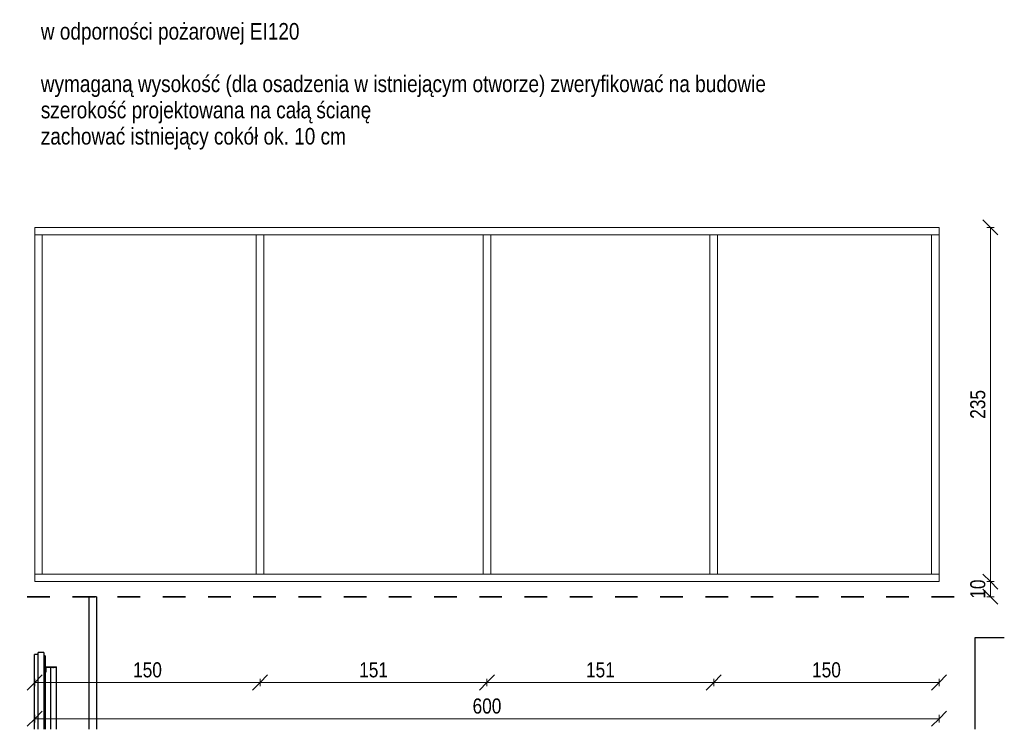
# Model space of a CAD drawing. Header units: centimetres. Extents: x 1352 to 4777, y 290 to 773.
# Tile 4 of 4: x 4123 to 4777, y 302 to 773. Entities that reach past the tile are written whole.
import ezdxf

# ---------------------------------------------------------------- set-up
doc = ezdxf.new("R2010")
doc.units = ezdxf.units.CM
doc.linetypes.add('Dash', pattern=[30, 15, -15])
for name, color, linetype, lineweight in [('A-ANNO-DIMS', 211, 'Continuous', 13), ('A-ANNO-DIMS-50', 211, 'Continuous', 13), ('A-DETL', 90, 'Continuous', 18), ('A-DOOR', 31, 'Continuous', 25), ('A-DOOR-FRAM', 31, 'Continuous', 25), ('A-GLAZ-CWMG', 51, 'Continuous', 18), ('A-WALL', 113, 'Continuous', 25), ('G-ANNO-TEXT', 231, 'Continuous', 13)]:
    doc.layers.add(name, color=color, linetype=linetype, lineweight=lineweight)
doc.styles.add('Arial Narrow', font='ARIALN.TTF', dxfattribs={"height": 11})
doc.styles.add('Arial Narrow_1', font='ARIALN.TTF', dxfattribs={"height": 10})
doc.dimstyles.new('Diagonal_1_100__0__wewnętrzne', dxfattribs={"dimscale": 30.48, "dimtxt": 10.23431, "dimasz": 0.328084, "dimexe": 0.082021, "dimexo": 0.0625, "dimgap": 0.016404, "dimtad": 1, "dimdec": 0, "dimdsep": 46, "dimtxsty": 'Arial Narrow_1', "dimblk1": 'OBLIQUE', "dimblk2": 'OBLIQUE', "dimsah": 1, "dimcen": 0.09, "dimazin": 0, "dimtfac": 1, "dimtdec": 4, "dimtix": 1, "dimtmove": 0, "dimatfit": 3, "dimfxl": 0.082021, "dimfxlon": 1, "dimtvp": 1, "dimtolj": 1, "dimtzin": 0, "dimarcsym": 2})

# ---------------------------------------------------------------- blocks, each defined once
blk = doc.blocks.new('Schueco_FWS_ADS-70-HD_inw_Family-01 - FWS SI insert unit-2678596-Ślusarka C3_6 EI120')
at = {"layer": 'A-DOOR'}
for p, q in [((-1201.48, 343.39), (-1196.46, 343.39)), ((-1196.47, 342.99), (-1201.48, 342.99)), ((-1201.48, 342.99), (-1201.08, 342.99)), ((-1201.08, 339.99), (-1201.48, 339.99)), ((-1201.08, 342.99), (-1201.08, 339.99)), ((-1197.89, 342.99), (-1197.89, 302.01)), ((-1196.46, 343.39), (-1193.92, 343.39)), ((-1196.03, 342.99), (-1196.46, 342.99)), ((-1196.46, 342.99), (-1196.03, 342.99)), ((-1193.92, 342.99), (-1195.99, 342.99)), ((-1193.92, 343.39), (-1193.85, 343.39)), ((-1193.85, 342.99), (-1193.92, 342.99)), ((-1193.87, 302.01), (-1193.87, 342.99)), ((-1193.84, 342.99), (-1193.84, 343.39))]:
    blk.add_line(p, q, dxfattribs=at)
at = {"layer": 'A-DOOR-FRAM'}
for p, q in [((-1202.38, 353), (-1206.18, 353)), ((-1206.18, 302.01), (-1206.18, 353)), ((-1202.38, 353), (-1202.38, 302.01)), ((-1206.18, 351.6), (-1208.48, 351.6)), ((-1208.48, 302.01), (-1208.48, 351.6)), ((-1201.48, 350.7), (-1202.38, 350.7)), ((-1201.48, 350.7), (-1201.48, 302.01))]:
    blk.add_line(p, q, dxfattribs=at)
blk = doc.blocks.new('Rectangular Mullion - Schueco_FWS-50-SI_Tran_CovCap-20mm_Tran-55mm-2507997-Ślusarka C3_6 EI120')
at = {"layer": 'A-GLAZ-CWMG'}
for p, q in [((-1208.38, 630), (-1203.38, 630)), ((-1208.38, 405), (-1208.38, 630)), ((-1203.38, 405), (-1203.38, 630)), ((-1203.38, 405), (-1208.38, 405))]:
    blk.add_line(p, q, dxfattribs=at)
blk = doc.blocks.new('Rectangular Mullion - Schueco_FWS-50-SI_Tran_CovCap-20mm_Tran-55mm-2507769-Ślusarka C3_6 EI120')
at = {"layer": 'A-GLAZ-CWMG'}
for p, q in [((-1208.38, 400), (-1208.38, 405)), ((-1058.88, 405), (-1208.38, 405)), ((-1058.88, 400), (-1208.38, 400))]:
    blk.add_line(p, q, dxfattribs=at)
blk = doc.blocks.new('Rectangular Mullion - Schueco_FWS-50-SI_Tran_CovCap-20mm_Tran-55mm-2507770-Ślusarka C3_6 EI120')
at = {"layer": 'A-GLAZ-CWMG'}
for p, q in [((-757.88, 635), (-608.38, 635)), ((-608.38, 635), (-608.38, 630)), ((-757.88, 630), (-608.38, 630))]:
    blk.add_line(p, q, dxfattribs=at)
blk = doc.blocks.new('Rectangular Mullion - Schueco_FWS-50-SI_Tran_CovCap-20mm_Tran-55mm-2507998-Ślusarka C3_6 EI120')
at = {"layer": 'A-GLAZ-CWMG'}
for p, q in [((-613.38, 630), (-608.38, 630)), ((-613.38, 630), (-613.38, 405)), ((-608.38, 630), (-608.38, 405)), ((-608.38, 405), (-613.38, 405))]:
    blk.add_line(p, q, dxfattribs=at)
blk = doc.blocks.new('Rectangular Mullion - Schueco_FWS-50-SI_Tran_CovCap-20mm_Tran-55mm-2500764-Ślusarka C3_6 EI120')
at = {"layer": 'A-GLAZ-CWMG'}
for p, q in [((-1058.88, 635), (-908.38, 635)), ((-1058.88, 630), (-908.38, 630))]:
    blk.add_line(p, q, dxfattribs=at)
blk = doc.blocks.new('Rectangular Mullion - Schueco_FWS-50-SI_Tran_CovCap-20mm_Tran-55mm-2500766-Ślusarka C3_6 EI120')
at = {"layer": 'A-GLAZ-CWMG'}
for p, q in [((-757.88, 405), (-908.38, 405)), ((-757.88, 400), (-908.38, 400))]:
    blk.add_line(p, q, dxfattribs=at)
blk = doc.blocks.new('Rectangular Mullion - Schueco_FWS-50-SI_Mull_CovCap-20mm_Mull-85mm-2507798-Ślusarka C3_6 EI120')
at = {"layer": 'A-GLAZ-CWMG'}
for p, q in [((-910.88, 630), (-905.88, 630)), ((-910.88, 630), (-910.88, 405)), ((-905.88, 630), (-905.88, 405)), ((-905.88, 405), (-910.88, 405))]:
    blk.add_line(p, q, dxfattribs=at)
blk = doc.blocks.new('Rectangular Mullion - Schueco_FWS-50-SI_Tran_CovCap-20mm_Tran-55mm-2507771-Ślusarka C3_6 EI120')
at = {"layer": 'A-GLAZ-CWMG'}
for p, q in [((-1208.38, 630), (-1208.38, 635)), ((-1208.38, 635), (-1058.88, 635)), ((-1208.38, 630), (-1058.88, 630))]:
    blk.add_line(p, q, dxfattribs=at)
blk = doc.blocks.new('Rectangular Mullion - Schueco_FWS-50-SI_Tran_CovCap-20mm_Tran-55mm-2507772-Ślusarka C3_6 EI120')
at = {"layer": 'A-GLAZ-CWMG'}
for p, q in [((-608.38, 405), (-757.88, 405)), ((-608.38, 400), (-757.88, 400)), ((-608.38, 405), (-608.38, 400))]:
    blk.add_line(p, q, dxfattribs=at)
blk = doc.blocks.new('DIMBLOCK28-Ślusarka C3_6 EI120')
at = {"layer": 'A-ANNO-DIMS-50'}
for p, q in [((4133.25, 309.05), (4138.25, 314.05)), ((4733.25, 309.05), (4738.25, 314.05)), ((4133.25, 309.05), (4128.25, 304.05)), ((4133.25, 311.55), (4133.25, 306.55)), ((4133.25, 309.05), (4133.25, 311.55)), ((4133.25, 309.05), (4733.25, 309.05)), ((4733.25, 309.05), (4728.25, 304.05)), ((4733.25, 311.55), (4733.25, 306.55)), ((4733.25, 309.05), (4733.25, 311.55))]:
    blk.add_line(p, q, dxfattribs=at)
at = {"layer": 'A-ANNO-DIMS-50', "color": 0, "insert": (4423.74, 322.47), "char_height": 10, "width": 22.8079, "attachment_point": 1, "line_spacing_factor": 0.974696, "style": 'Arial Narrow_1'}
blk.add_mtext('600', dxfattribs=at)
blk = doc.blocks.new('_Oblique')
at = {"color": 0, "linetype": 'ByBlock', "lineweight": -2}
blk.add_line((-0.5, -0.5), (0.5, 0.5), dxfattribs=at)
blk = doc.blocks.new('DIMBLOCK29-Ślusarka C3_6 EI120')
at = {"layer": 'A-ANNO-DIMS-50'}
for p, q in [((4133.25, 333.05), (4138.25, 338.05)), ((4133.25, 335.55), (4133.25, 330.55)), ((4133.25, 333.05), (4133.25, 335.55)), ((4282.75, 333.05), (4287.75, 338.05)), ((4282.75, 335.55), (4282.75, 330.55)), ((4282.75, 333.05), (4282.75, 335.55)), ((4133.25, 333.05), (4128.25, 328.05)), ((4133.25, 333.05), (4282.75, 333.05)), ((4282.75, 333.05), (4277.75, 328.05))]:
    blk.add_line(p, q, dxfattribs=at)
at = {"layer": 'A-ANNO-DIMS-50', "color": 0, "insert": (4198.49, 346.48), "char_height": 10, "width": 22.8079, "attachment_point": 1, "line_spacing_factor": 0.974696, "style": 'Arial Narrow_1'}
blk.add_mtext('150', dxfattribs=at)
blk = doc.blocks.new('DIMBLOCK30-Ślusarka C3_6 EI120')
at = {"layer": 'A-ANNO-DIMS-50'}
for p, q in [((4282.75, 333.05), (4287.75, 338.05)), ((4282.75, 335.55), (4282.75, 330.55)), ((4282.75, 333.05), (4282.75, 335.55)), ((4433.25, 333.05), (4438.25, 338.05)), ((4433.25, 335.55), (4433.25, 330.55)), ((4433.25, 333.05), (4433.25, 335.55)), ((4282.75, 333.05), (4277.75, 328.05)), ((4282.75, 333.05), (4433.25, 333.05)), ((4433.25, 333.05), (4428.25, 328.05))]:
    blk.add_line(p, q, dxfattribs=at)
at = {"layer": 'A-ANNO-DIMS-50', "color": 0, "insert": (4348.49, 346.48), "char_height": 10, "width": 22.8079, "attachment_point": 1, "line_spacing_factor": 0.974696, "style": 'Arial Narrow_1'}
blk.add_mtext('151', dxfattribs=at)
blk = doc.blocks.new('DIMBLOCK31-Ślusarka C3_6 EI120')
at = {"layer": 'A-ANNO-DIMS-50'}
for p, q in [((4433.25, 333.05), (4438.25, 338.05)), ((4433.25, 335.55), (4433.25, 330.55)), ((4433.25, 333.05), (4433.25, 335.55)), ((4583.75, 333.05), (4588.75, 338.05)), ((4583.75, 335.55), (4583.75, 330.55)), ((4583.75, 333.05), (4583.75, 335.55)), ((4433.25, 333.05), (4428.25, 328.05)), ((4433.25, 333.05), (4583.75, 333.05)), ((4583.75, 333.05), (4578.75, 328.05))]:
    blk.add_line(p, q, dxfattribs=at)
at = {"layer": 'A-ANNO-DIMS-50', "color": 0, "insert": (4498.99, 346.48), "char_height": 10, "width": 22.8079, "attachment_point": 1, "line_spacing_factor": 0.974696, "style": 'Arial Narrow_1'}
blk.add_mtext('151', dxfattribs=at)
blk = doc.blocks.new('DIMBLOCK32-Ślusarka C3_6 EI120')
at = {"layer": 'A-ANNO-DIMS-50'}
for p, q in [((4583.75, 333.05), (4588.75, 338.05)), ((4583.75, 335.55), (4583.75, 330.55)), ((4583.75, 333.05), (4583.75, 335.55)), ((4733.25, 333.05), (4738.25, 338.05)), ((4733.25, 335.55), (4733.25, 330.55)), ((4733.25, 333.05), (4733.25, 335.55)), ((4583.75, 333.05), (4578.75, 328.05)), ((4583.75, 333.05), (4733.25, 333.05)), ((4733.25, 333.05), (4728.25, 328.05))]:
    blk.add_line(p, q, dxfattribs=at)
at = {"layer": 'A-ANNO-DIMS-50', "color": 0, "insert": (4648.99, 346.48), "char_height": 10, "width": 22.8079, "attachment_point": 1, "line_spacing_factor": 0.974696, "style": 'Arial Narrow_1'}
blk.add_mtext('150', dxfattribs=at)
blk = doc.blocks.new('DIMBLOCK33-Ślusarka C3_6 EI120')
at = {"layer": 'A-ANNO-DIMS-50'}
for p, q in [((4767.34, 400), (4762.34, 405)), ((4764.84, 400), (4769.84, 400)), ((4767.34, 400), (4764.84, 400)), ((4767.34, 390), (4767.34, 400)), ((4767.34, 400), (4772.34, 395)), ((4767.34, 390), (4762.34, 395)), ((4764.84, 390), (4769.84, 390)), ((4767.34, 390), (4764.84, 390)), ((4767.34, 390), (4772.34, 385))]:
    blk.add_line(p, q, dxfattribs=at)
at = {"layer": 'A-ANNO-DIMS-50', "color": 0, "insert": (4753.92, 388.66), "char_height": 10, "width": 15.2053, "attachment_point": 1, "rotation": 90, "line_spacing_factor": 0.974696, "style": 'Arial Narrow_1'}
blk.add_mtext('10', dxfattribs=at)
blk = doc.blocks.new('DIMBLOCK34-Ślusarka C3_6 EI120')
at = {"layer": 'A-ANNO-DIMS-50'}
for p, q in [((4767.34, 635), (4762.34, 640)), ((4764.84, 635), (4769.84, 635)), ((4767.34, 635), (4764.84, 635)), ((4767.34, 400), (4767.34, 635)), ((4767.34, 635), (4772.34, 630)), ((4767.34, 400), (4762.34, 405)), ((4764.84, 400), (4769.84, 400)), ((4767.34, 400), (4764.84, 400)), ((4767.34, 400), (4772.34, 395))]:
    blk.add_line(p, q, dxfattribs=at)
at = {"layer": 'A-ANNO-DIMS-50', "color": 0, "insert": (4753.92, 508), "char_height": 10, "width": 22.8079, "attachment_point": 1, "rotation": 90, "line_spacing_factor": 0.974696, "style": 'Arial Narrow_1'}
blk.add_mtext('235', dxfattribs=at)

msp = doc.modelspace()

# ---------------------------------------------------------------- linework, layer by layer
at = {"layer": 'A-DETL', "linetype": 'Dash', "lineweight": 35}
msp.add_line((4743.25, 390), (4123.25, 390), dxfattribs=at)
at = {"layer": 'A-WALL'}
for p, q in [((4169.25, 302.01), (4169.25, 390)), ((4174.25, 390), (4169.25, 390)), ((4174.25, 390), (4174.25, 302.01)), ((4757.25, 302.01), (4757.25, 363)), ((4757.25, 363), (4776.54, 363))]:
    msp.add_line(p, q, dxfattribs=at)

# ---------------------------------------------------------------- block references
at = {"layer": 'A-DOOR'}
msp.add_blockref('Schueco_FWS_ADS-70-HD_inw_Family-01 - FWS SI insert unit-2678596-Ślusarka C3_6 EI120', (5341.62, 0), dxfattribs=at)
at = {"layer": 'A-GLAZ-CWMG'}
for name, p in [('Rectangular Mullion - Schueco_FWS-50-SI_Tran_CovCap-20mm_Tran-55mm-2507771-Ślusarka C3_6 EI120', (5341.62, 0)), ('Rectangular Mullion - Schueco_FWS-50-SI_Tran_CovCap-20mm_Tran-55mm-2500764-Ślusarka C3_6 EI120', (5341.62, 0)), ('Rectangular Mullion - Schueco_FWS-50-SI_Tran_CovCap-20mm_Tran-55mm-2500764-Ślusarka C3_6 EI120', (5492.12, 0)), ('Rectangular Mullion - Schueco_FWS-50-SI_Tran_CovCap-20mm_Tran-55mm-2507770-Ślusarka C3_6 EI120', (5341.62, 0)), ('Rectangular Mullion - Schueco_FWS-50-SI_Tran_CovCap-20mm_Tran-55mm-2507997-Ślusarka C3_6 EI120', (5341.62, 0)), ('Rectangular Mullion - Schueco_FWS-50-SI_Mull_CovCap-20mm_Mull-85mm-2507798-Ślusarka C3_6 EI120', (5191.12, 0)), ('Rectangular Mullion - Schueco_FWS-50-SI_Mull_CovCap-20mm_Mull-85mm-2507798-Ślusarka C3_6 EI120', (5341.62, 0)), ('Rectangular Mullion - Schueco_FWS-50-SI_Mull_CovCap-20mm_Mull-85mm-2507798-Ślusarka C3_6 EI120', (5492.12, 0)), ('Rectangular Mullion - Schueco_FWS-50-SI_Tran_CovCap-20mm_Tran-55mm-2507998-Ślusarka C3_6 EI120', (5341.62, 0)), ('Rectangular Mullion - Schueco_FWS-50-SI_Tran_CovCap-20mm_Tran-55mm-2507769-Ślusarka C3_6 EI120', (5341.62, 0)), ('Rectangular Mullion - Schueco_FWS-50-SI_Tran_CovCap-20mm_Tran-55mm-2500766-Ślusarka C3_6 EI120', (5191.12, 0)), ('Rectangular Mullion - Schueco_FWS-50-SI_Tran_CovCap-20mm_Tran-55mm-2500766-Ślusarka C3_6 EI120', (5341.62, 0)), ('Rectangular Mullion - Schueco_FWS-50-SI_Tran_CovCap-20mm_Tran-55mm-2507772-Ślusarka C3_6 EI120', (5341.62, 0))]:
    msp.add_blockref(name, p, dxfattribs=at)

# ---------------------------------------------------------------- texts
at = {"layer": 'G-ANNO-TEXT', "color": 7, "insert": (4137.27, 770.56), "char_height": 11, "width": 472.68, "attachment_point": 1, "line_spacing_factor": 0.949189, "style": 'Arial Narrow'}
msp.add_mtext('\\pxt5.77273,11.54545,17.31818,23.09091,28.86364,34.63636,40.40909,46.18182,51.95455,57.72727,63.5,69.27273,75.04545,80.81818,86.59091,92.36364,98.13636,103.90909,109.68182,115.45455,121.22727,127,132.77273,138.54545,144.31818,150.09091,155.86364,161.63636,167.40909,173.18182,178.95455,184.72727;{w odporności pożarowej EI120\\P\\Pwymaganą wysokość (dla osadzenia w istniejącym otworze) zweryfikować na budowie\\Pszerokość projektowana na całą ścianę\\Pzachować istniejący cokół ok. 10 cm}', dxfattribs=at)

# ---------------------------------------------------------------- dimensions: what is measured, and where the dimension line sits
at = {"layer": 'A-ANNO-DIMS'}
for base, p1, p2, override, picture, middle in [((4767.34, 635), (4764.84, 400), (4764.84, 635), {"dimpost": '<>', "dimfxl": 235}, 'DIMBLOCK34-Ślusarka C3_6 EI120', (4761.73, 517.5)), ((4767.34, 400), (4764.84, 390), (4764.84, 400), {"dimpost": '<>', "dimfxl": 10}, 'DIMBLOCK33-Ślusarka C3_6 EI120', (4761.73, 395))]:
    dim = msp.add_linear_dim(base=base, p1=p1, p2=p2, angle=90, dimstyle='Diagonal_1_100__0__wewnętrzne', override=override, dxfattribs=at)
    dim.commit()
    dim.dimension.update_dxf_attribs({"geometry": picture, "text_midpoint": middle})
for base, p1, p2, override, picture, middle in [((4282.747691, 333.05475362), (4133.247691, 335.55475362), (4282.747691, 335.55475362), {"dimpost": '<>', "dimfxl": 149.5}, 'DIMBLOCK29-Ślusarka C3_6 EI120', (4207.997691, 338.66048353)), ((4433.247691, 333.05475362), (4282.747691, 335.55475362), (4433.247691, 335.55475362), {"dimpost": '<>', "dimfxl": 150.5}, 'DIMBLOCK30-Ślusarka C3_6 EI120', (4357.997691, 338.66048353)), ((4583.747691, 333.05475362), (4433.247691, 335.55475362), (4583.747691, 335.55475362), {"dimpost": '<>', "dimfxl": 150.5}, 'DIMBLOCK31-Ślusarka C3_6 EI120', (4508.497691, 338.66048353)), ((4733.247691, 333.05475362), (4583.747691, 335.55475362), (4733.247691, 335.55475362), {"dimpost": '<>', "dimfxl": 149.5}, 'DIMBLOCK32-Ślusarka C3_6 EI120', (4658.497691, 338.66048353)), ((4733.25, 309.05), (4133.25, 311.55), (4733.25, 311.55), {"dimpost": '<>', "dimfxl": 600}, 'DIMBLOCK28-Ślusarka C3_6 EI120', (4433.25, 314.65))]:
    dim = msp.add_linear_dim(base=base, p1=p1, p2=p2, dimstyle='Diagonal_1_100__0__wewnętrzne', override=override, dxfattribs=at)
    dim.commit()
    dim.dimension.update_dxf_attribs({"geometry": picture, "text_midpoint": middle})

doc.saveas('drawing.dxf')
